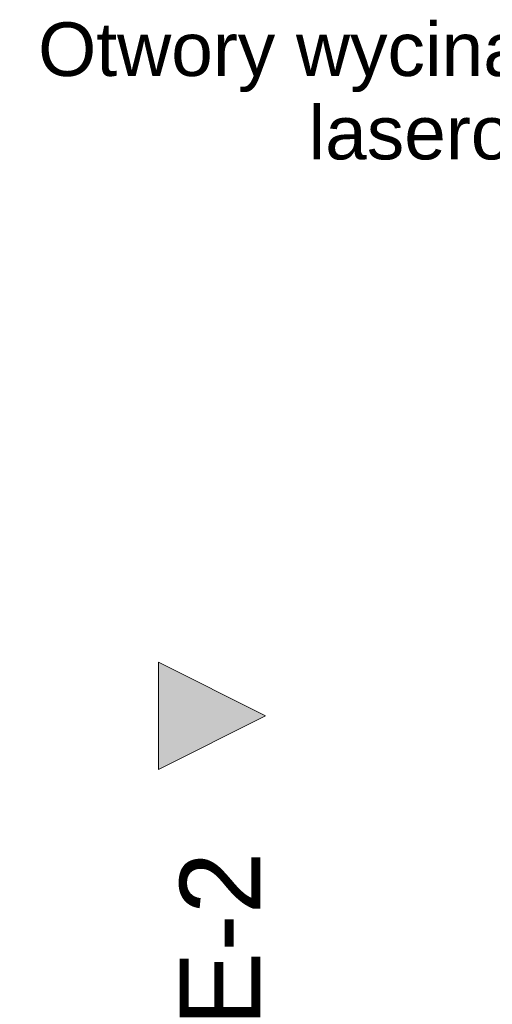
# Model space of a CAD drawing. Header units: millimetres. Extents: x 64850 to 1408875, y -594029 to 57306.
# Tile 1 of 58: x 81625 to 82066, y 51255 to 52173. Entities that reach past the tile are written whole.
import ezdxf

# ---------------------------------------------------------------- set-up
doc = ezdxf.new("R2010")
doc.units = ezdxf.units.MM
doc.header["$MEASUREMENT"] = 0
doc.layers.add('Opisy - Etykiety_Nr_pióra__1', color=7, linetype='Continuous', lineweight=13)
doc.layers.add('Znaczniki - Elewacje_Nr_pióra__1', color=7, linetype='Continuous', lineweight=13)
doc.layers.add('Znaczniki - Elewacje', color=7, linetype='Continuous')
doc.styles.add('STYL_AUTOMATYCZNY_1', font='arial.ttf')
doc.dimstyles.new('STYL_AUTOMATYCZNY__3', dxfattribs={"dimtxt": 0.18, "dimasz": 91.2, "dimexe": 0.18, "dimexo": 0.0625, "dimgap": 0, "dimtad": 0, "dimtih": 1, "dimtoh": 1, "dimdec": 4, "dimzin": 0, "dimdsep": 46, "dimcen": 0.09, "dimadec": 0, "dimazin": 0, "dimtfac": 1, "dimtdec": 4, "dimtmove": 0, "dimatfit": 3, "dimldrblk": 'ARROWHEAD_11', "dimfxl": 1, "dimtolj": 1, "dimtzin": 0, "dimarcsym": 0})

# ---------------------------------------------------------------- blocks, each defined once
blk = doc.blocks.new('Elewacja_2_3', base_point=(81754.34, 52123.74))
at = {"layer": 'Znaczniki - Elewacje', "linetype": 'Continuous', "lineweight": 0, "true_color": 0x000000}
blk.add_hatch(color=18, dxfattribs=at).paths.add_polyline_path([(81754.34, 51573.74), (81754.34, 51473.74), (81854.34, 51523.74)])
at = {"layer": 'Znaczniki - Elewacje_Nr_pióra__1', "color": 7, "linetype": 'Continuous', "lineweight": 13, "flags": 128}
blk.add_lwpolyline([(81754.34, 51573.74), (81754.34, 51473.74), (81854.34, 51523.74)], close=True, dxfattribs=at)
at = {"layer": 'Znaczniki - Elewacje_Nr_pióra__1', "color": 7, "lineweight": 13, "insert": (81849.34, 51396.88), "char_height": 75, "attachment_point": 9, "rotation": 90, "style": 'STYL_AUTOMATYCZNY_1'}
blk.add_mtext('\\A1;{\\pqr;\\pt0;\\fArial|b0|i0|c238|p0;\\W1.000000;E-2}', dxfattribs=at)
blk = doc.blocks.new('ARROWHEAD_11')
at = {"color": 0, "linetype": 'Continuous', "lineweight": 0}
blk.add_line((0, 0), (-1, 0), dxfattribs=at)
at = {"color": 0, "linetype": 'Continuous', "lineweight": 0, "const_width": 0.25, "flags": 128}
blk.add_lwpolyline([(-0.125, 0, 1), (0.125, 0, 1)], format="xyb", close=True, dxfattribs=at)

msp = doc.modelspace()

# ---------------------------------------------------------------- block references
at = {"layer": 'Znaczniki - Elewacje', "color": 151, "lineweight": 13, "true_color": 0x80c2ff}
msp.add_blockref('Elewacja_2_3', (81754.34, 52123.74), dxfattribs=at)

# ---------------------------------------------------------------- texts
at = {"layer": 'Opisy - Etykiety_Nr_pióra__1', "color": 7, "linetype": 'Continuous', "lineweight": 13, "insert": (82173.92, 52106.29), "char_height": 50, "attachment_point": 6, "line_spacing_factor": 0.933377, "style": 'STYL_AUTOMATYCZNY_1'}
msp.add_mtext('\\A1;{\\pqr;\\fArial|b0|i0|c238|p0;\\W1.000000;Otwory wycinane \\P\\pqr;\\fArial|b0|i0|c238|p0;\\W1.000000;laserowo }', dxfattribs=at)

# ---------------------------------------------------------------- leaders
at = {"layer": 'Opisy - Etykiety_Nr_pióra__1', "color": 7, "linetype": 'Continuous', "lineweight": 13, "annotation_type": 0, "has_hookline": 1, "hookline_direction": 1, "text_width": 525.1}
msp.add_leader([(82363.95, 51864), (82365.99, 52106.29), (82253.92, 52103.83)], dimstyle='STYL_AUTOMATYCZNY__3', dxfattribs=at)

doc.saveas('drawing.dxf')
